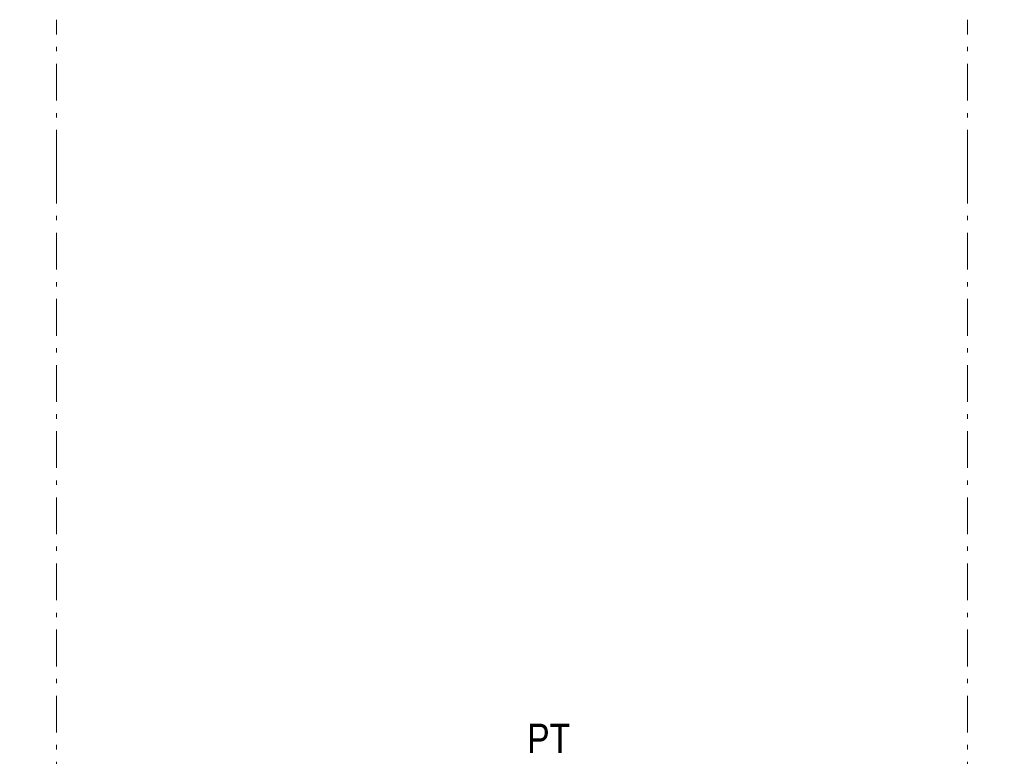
# Model space of a CAD drawing. Header units: millimetres. Extents: x -479461597 to -478645968, y -1101060132 to -1100898045.
# Tile 92 of 145: x -479001835 to -478995135, y -1101053484 to -1101048471. Entities that reach past the tile are written whole.
import ezdxf
from ezdxf.enums import TextEntityAlignment as Align

# ---------------------------------------------------------------- set-up
doc = ezdxf.new("R2010")
doc.units = ezdxf.units.MM
doc.header["$MEASUREMENT"] = 0
doc.linetypes.add('Čerchovaná M', pattern=[450, 250, -85, 30, -85])
doc.layers.add('Anotace - SP_Pero_č.__152', color=7, linetype='Continuous', lineweight=0, true_color=0xa97e33)
doc.layers.add('Konstrukční síť_Pero_č.__81', color=7, linetype='Continuous', lineweight=13, true_color=0xa8a8a8)
doc.layers.add('Konstrukční síť', color=7, linetype='Continuous')
doc.layers.add('Konstrukční síť_Pero_č.__183', color=7, linetype='Continuous', lineweight=20)
doc.styles.add('GENERATED_STYLE_5', font='txt')
doc.styles.add('GENERATED_STYLE_7', font='txt')

# ---------------------------------------------------------------- blocks, each defined once
blk = doc.blocks.new('Standardní značka sítě[19]_4', base_point=(-479001584.6, -1101048471.5))
at = {"layer": 'Konstrukční síť_Pero_č.__183', "color": 7, "linetype": 'Continuous', "lineweight": 20}
blk.add_circle((-479001584.6, -1101059721.5), 250, dxfattribs=at)
at = {"layer": 'Konstrukční síť_Pero_č.__81', "color": 253, "linetype": 'Čerchovaná M', "lineweight": 13, "true_color": 0xa8a8a8}
for p, q in [((-479001584.6, -1101049471.5), (-479001584.6, -1101048471.5)), ((-479001584.6, -1101049471.5), (-479001584.6, -1101058471.5)), ((-479001584.6, -1101058471.5), (-479001584.6, -1101059471.5))]:
    blk.add_line(p, q, dxfattribs=at)
blk.add_point((-479001584.6, -1101058471.5), dxfattribs=at)
blk.add_point((-479001584.6, -1101058471.5), dxfattribs=at)
at = {"layer": 'Konstrukční síť_Pero_č.__183', "color": 7, "lineweight": 20, "style": 'GENERATED_STYLE_7'}
blk.add_attdef('AC_MarkerText_1', text='', height=250, rotation=360, dxfattribs=at).set_placement((-479001584.6, -1101059721.7), align=Align.MIDDLE_CENTER)
blk = doc.blocks.new('Standardní značka sítě[20]_4', base_point=(-478995384.5, -1101048471.5))
at = {"layer": 'Konstrukční síť_Pero_č.__183', "color": 7, "linetype": 'Continuous', "lineweight": 20}
blk.add_circle((-478995384.5, -1101059721.5), 250, dxfattribs=at)
at = {"layer": 'Konstrukční síť_Pero_č.__81', "color": 253, "linetype": 'Čerchovaná M', "lineweight": 13, "true_color": 0xa8a8a8}
for p, q in [((-478995384.5, -1101049471.5), (-478995384.5, -1101048471.5)), ((-478995384.5, -1101049471.5), (-478995384.5, -1101058471.5)), ((-478995384.5, -1101058471.5), (-478995384.5, -1101059471.5))]:
    blk.add_line(p, q, dxfattribs=at)
blk.add_point((-478995384.5, -1101058471.5), dxfattribs=at)
blk.add_point((-478995384.5, -1101058471.5), dxfattribs=at)
at = {"layer": 'Konstrukční síť_Pero_č.__183', "color": 7, "lineweight": 20, "style": 'GENERATED_STYLE_7'}
blk.add_attdef('AC_MarkerText_1', text='', height=250, rotation=360, dxfattribs=at).set_placement((-478995384.5, -1101059719.6), align=Align.MIDDLE_CENTER)

msp = doc.modelspace()

# ---------------------------------------------------------------- block references
at = {"layer": 'Konstrukční síť', "color": 7, "linetype": 'Continuous', "lineweight": 20}
for name, p, values in [('Standardní značka sítě[19]_4', (-479001584.6, -1101048471.5), {'AC_MarkerText_1': '3'}), ('Standardní značka sítě[20]_4', (-478995384.5, -1101048471.5), {'AC_MarkerText_1': '4'})]:
    msp.add_blockref(name, p, dxfattribs=at).add_auto_attribs(values)

# ---------------------------------------------------------------- texts
at = {"layer": 'Anotace - SP_Pero_č.__152', "color": 45, "linetype": 'Continuous', "lineweight": 0, "true_color": 0xa97e33, "insert": (-478998380.8, -1101053361.4), "char_height": 200, "attachment_point": 4, "style": 'GENERATED_STYLE_5'}
msp.add_mtext('\\A1;{\\pql;\\fArial Narrow|b0|i0|c238|p34;PT}', dxfattribs=at)

doc.saveas('drawing.dxf')
